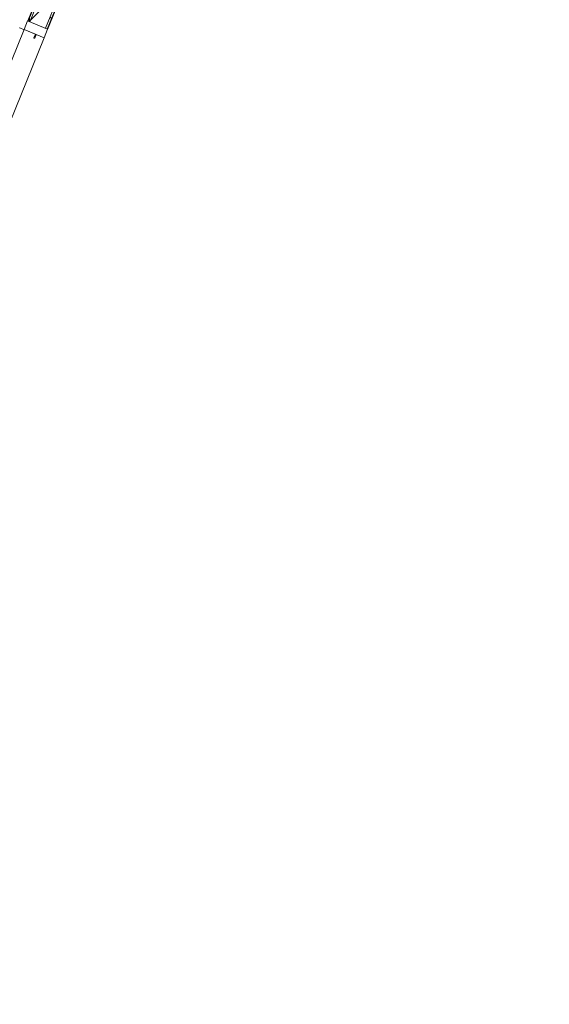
# Model space of a CAD drawing. Header units: inches. Extents: x 424 to 2043, y -237 to 445.
# Tile 40 of 256: x 631.9 to 634.39, y -126.15 to -121.51. Entities that reach past the tile are written whole.
import ezdxf

# ---------------------------------------------------------------- set-up
doc = ezdxf.new("R2010")
doc.units = ezdxf.units.IN
doc.header["$MEASUREMENT"] = 0
for name, color, linetype, lineweight in [('A-DOOR', 31, 'Continuous', 9), ('A-WALL', 113, 'Continuous', 9), ('A-WALL-PATT', 111, 'Continuous', 25)]:
    doc.layers.add(name, color=color, linetype=linetype, lineweight=lineweight)

# ---------------------------------------------------------------- blocks, each defined once
blk = doc.blocks.new('5-panel_Bi-fold_external_door_10806 - Type 1-225860-همکف')
at = {"layer": 'A-DOOR'}
for p, q in [((-2.331, 0.0516), (2.581, 0.0516)), ((2.581, 0.0743), (2.581, 0.0737)), ((2.581, 0.0737), (2.581, 0.0693)), ((2.581, 0.0693), (2.581, 0.0538)), ((2.581, 0.0538), (2.581, 0.0516)), ((2.581, 0.0516), (2.581, -0.05)), ((2.625, 0.0516), (2.581, 0.0516)), ((2.581, 0.0516), (2.581, -0.0065)), ((2.625, -0.05), (2.625, 0.0516)), ((2.562, -0.007), (2.562, -0.0097)), ((2.581, -0.0065), (2.5625, -0.0065)), ((2.5625, -0.0102), (2.581, -0.0102)), ((2.581, -0.0102), (2.581, -0.05)), ((-2.331, -0.05), (2.581, -0.05)), ((2.581, -0.05), (2.625, -0.05))]:
    blk.add_line(p, q, dxfattribs=at)
for centre, start, end in [((2.5625, -0.007), 90, 180), ((2.5625, -0.0097), 180, 270)]:
    blk.add_arc(centre, 0.0005, start, end, dxfattribs=at)

msp = doc.modelspace()

# ---------------------------------------------------------------- hatches: boundary and pattern name
at = {"layer": 'A-WALL-PATT', "lineweight": 9}
h = msp.add_hatch(dxfattribs=at)
h.set_pattern_fill('FP_3', color=256, angle=-0.0455, style=0, pattern_type=2)
h.set_pattern_definition([(359.95455, (751.64944, -115.18966), (0.000119, 0.14999995), []), (89.95455, (751.64944, -115.18966), (-0.14999995, 0.000119), [])])
h.paths.add_polyline_path([(629.1915, -128.3212), (630.0691, -126.1541), (630.0598, -126.1503), (629.1821, -128.3178)], flags=0)
h.paths.add_polyline_path([(631.9458, -121.5197), (634.3442, -115.5969), (634.3349, -115.5931), (631.9365, -121.5159)], flags=0)
h = msp.add_hatch(dxfattribs=at)
h.set_pattern_fill('FP_4', color=256, angle=-0.0455, style=0, pattern_type=2)
h.set_pattern_definition([(44.95455, (751.64944, -115.18966), (-0.10598184, 0.10615013), [])])
h.paths.add_polyline_path([(629.2667, -128.3486), (630.1432, -126.1841), (630.0691, -126.1541), (629.1915, -128.3212)], flags=0)
h.paths.add_polyline_path([(632.0199, -121.5497), (634.3883, -115.701), (634.3142, -115.671), (631.9458, -121.5197), (631.9724, -121.5304)], flags=0)
h = msp.add_hatch(dxfattribs=at)
h.set_pattern_fill('FP_2', color=256, angle=-0.0455, style=0, pattern_type=2)
h.set_pattern_definition([(44.95455, (751.64944, -115.18966), (-0.2119637, 0.21230025), []), (134.95455, (751.64944, -115.18966), (-0.21230025, -0.2119637), [])])
h.paths.add_polyline_path([(629.2761, -128.3521), (630.1525, -126.1879), (630.1432, -126.1841), (629.2667, -128.3486)], flags=0)
h.paths.add_polyline_path([(632.0292, -121.5534), (634.3938, -115.7141), (634.3846, -115.7103), (632.0199, -121.5497)], flags=0)

# ---------------------------------------------------------------- linework, layer by layer
at = {"layer": 'A-WALL'}
for p, q in [((634.3442, -115.5969), (631.9458, -121.5197)), ((634.3883, -115.701), (632.0199, -121.5497))]:
    msp.add_line(p, q, dxfattribs=at)
at = {"layer": 'A-WALL', "lineweight": 25}
for p, q in [((632.0292, -121.5534), (634.3938, -115.7141)), ((632.9124, -119.106), (631.9365, -121.5159))]:
    msp.add_line(p, q, dxfattribs=at)

# ---------------------------------------------------------------- block references
at = {"layer": 'A-DOOR', "rotation": 67.95454702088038}
msp.add_blockref('5-panel_Bi-fold_external_door_10806 - Type 1-225860-همکف', (630.9976, -123.9677), dxfattribs=at)

doc.saveas('drawing.dxf')
